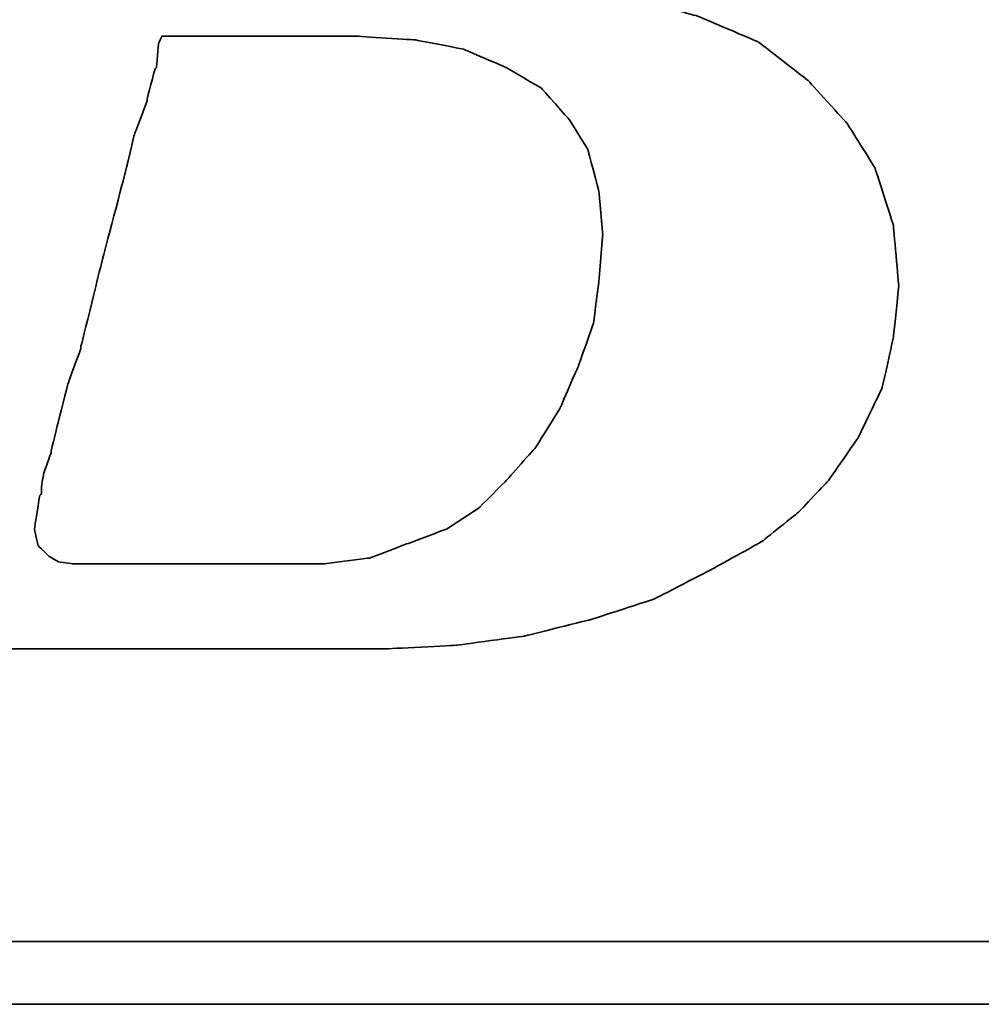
# Model space of a CAD drawing. Header units: millimetres. Extents: x -257 to 3135, y -1556 to 860.
# Tile 72 of 256: x 44.98 to 48.05, y -1263.64 to -1260.5. Entities that reach past the tile are written whole.
import ezdxf

# ---------------------------------------------------------------- set-up
doc = ezdxf.new("R2010")
doc.units = ezdxf.units.MM
doc.layers.add('DIM', color=4, linetype='CONTINUOUS')
doc.layers.add('layer 1', color=7, linetype='CONTINUOUS')

# ---------------------------------------------------------------- blocks, each defined once
blk = doc.blocks.new('TBI MOTION logo(完整正式版)')
at = {"layer": 'layer 1', "color": 22, "lineweight": 35}
for points, knots in [([(-64.65375, -6.86375), (-64.65375, -6.86375), (-64.84375, -7.29625), (-64.84375, -7.29625), (-64.84375, -7.29625), (-64.84375, -7.29625), (-64.86875, -7.34375), (-64.86875, -7.34375), (-64.86875, -7.34375), (-64.86875, -7.34375), (-64.86875, -7.36875), (-64.86875, -7.36875), (-64.86875, -7.36875), (-64.86875, -7.36875), (-65.15375, -7.65375), (-65.15375, -7.65375), (-65.15375, -7.65375), (-65.15375, -7.65375), (-65.17875, -7.65375), (-65.17875, -7.65375), (-65.17875, -7.65375), (-65.17875, -7.65375), (-65.20375, -7.67875), (-65.20375, -7.67875), (-65.20375, -7.67875), (-65.20375, -7.67875), (-65.58875, -7.87125), (-65.58875, -7.87125), (-65.58875, -7.87125), (-65.58875, -7.87125), (-65.63375, -7.87125), (-65.63375, -7.87125), (-65.63375, -7.87125), (-65.63375, -7.87125), (-65.65875, -7.89375), (-65.65875, -7.89375), (-65.65875, -7.89375), (-65.65875, -7.89375), (-66.09375, -7.94375), (-66.09375, -7.94375), (-66.09375, -7.94375), (-66.09375, -7.94375), (-66.11375, -7.94375), (-66.11375, -7.94375), (-66.11375, -7.94375), (-66.11375, -7.94375), (-66.16375, -7.94375), (-66.16375, -7.94375), (-66.16375, -7.94375), (-66.16375, -7.94375), (-66.30875, -7.94375), (-66.30875, -7.94375), (-66.30875, -7.94375), (-66.30875, -7.94375), (-66.69375, -7.94375), (-66.69375, -7.94375), (-66.69375, -7.94375), (-66.69375, -7.94375), (-67.07375, -7.94375), (-67.07375, -7.94375), (-67.07375, -7.94375), (-67.07375, -7.94375), (-67.12375, -7.94375), (-67.12375, -7.94375), (-67.12375, -7.94375), (-67.12375, -7.94375), (-67.12375, -7.96625), (-67.12375, -7.96625), (-67.12375, -7.96625), (-67.12375, -7.96625), (-67.14875, -7.99125), (-67.14875, -7.99125), (-67.14875, -7.99125), (-67.14875, -7.99125), (-67.24375, -8.34875), (-67.24375, -8.34875), (-67.24375, -8.34875), (-67.24375, -8.34875), (-67.31375, -8.68625), (-67.31375, -8.68625), (-67.31375, -8.68625), (-67.31375, -8.68625), (-67.26875, -8.68625), (-67.26875, -8.68625), (-67.26875, -8.68625), (-67.26875, -8.68625), (-67.07375, -8.68625), (-67.07375, -8.68625), (-67.07375, -8.68625), (-67.07375, -8.68625), (-66.54875, -8.68625), (-66.54875, -8.68625), (-66.54875, -8.68625), (-66.54875, -8.68625), (-65.82625, -8.68625), (-65.82625, -8.68625), (-65.82625, -8.68625), (-65.82625, -8.68625), (-65.01375, -8.68625), (-65.01375, -8.68625), (-65.01375, -8.68625), (-65.01375, -8.68625), (-64.05375, -8.68625), (-64.05375, -8.68625), (-64.05375, -8.68625), (-64.05375, -8.68625), (-62.08375, -8.68625), (-62.08375, -8.68625), (-62.08375, -8.68625), (-62.08375, -8.68625), (-60.06875, -8.68625), (-60.06875, -8.68625), (-60.06875, -8.68625), (-60.06875, -8.68625), (-59.10875, -8.68625), (-59.10875, -8.68625), (-59.10875, -8.68625), (-59.10875, -8.68625), (-58.29375, -8.68625), (-58.29375, -8.68625), (-58.29375, -8.68625), (-58.29375, -8.68625), (-57.57375, -8.68625), (-57.57375, -8.68625), (-57.57375, -8.68625), (-57.57375, -8.68625), (-57.04875, -8.68625), (-57.04875, -8.68625), (-57.04875, -8.68625), (-57.04875, -8.68625), (-56.85375, -8.68625), (-56.85375, -8.68625), (-56.85375, -8.68625), (-56.85375, -8.68625), (-56.70875, -8.68625), (-56.70875, -8.68625), (-56.70875, -8.68625), (-56.70875, -8.68625), (-56.61375, -8.68625), (-56.61375, -8.68625), (-56.61375, -8.68625), (-56.61375, -8.68625), (-56.56875, -8.68625), (-56.56875, -8.68625), (-56.56875, -8.68625), (-56.56875, -8.68625), (-55.65375, -8.63875), (-55.65375, -8.63875), (-55.65375, -8.63875), (-55.65375, -8.63875), (-54.76875, -8.51875), (-54.76875, -8.51875), (-54.76875, -8.51875), (-54.76875, -8.51875), (-53.90375, -8.30375), (-53.90375, -8.30375), (-53.90375, -8.30375), (-53.90375, -8.30375), (-53.08875, -8.03875), (-53.08875, -8.03875), (-53.08875, -8.03875), (-53.08875, -8.03875), (-52.34375, -7.65375), (-52.34375, -7.65375), (-52.34375, -7.65375), (-52.34375, -7.65375), (-51.69875, -7.29625), (-51.69875, -7.29625), (-51.69875, -7.29625), (-51.69875, -7.29625), (-51.21875, -6.91125), (-51.21875, -6.91125), (-51.21875, -6.91125), (-51.21875, -6.91125), (-50.83375, -6.50375), (-50.83375, -6.50375), (-50.83375, -6.50375), (-50.83375, -6.50375), (-50.44875, -5.94875), (-50.44875, -5.94875), (-50.44875, -5.94875), (-50.44875, -5.94875), (-50.13875, -5.30375), (-50.13875, -5.30375), (-50.13875, -5.30375), (-50.13875, -5.30375), (-49.99375, -4.65375), (-49.99375, -4.65375), (-49.99375, -4.65375), (-49.99375, -4.65375), (-49.92375, -3.98375), (-49.92375, -3.98375), (-49.92375, -3.98375), (-49.92375, -3.98375), (-49.99375, -3.19374), (-49.99375, -3.19374), (-49.99375, -3.19374), (-49.99375, -3.19374), (-50.23374, -2.44874), (-50.23374, -2.44874), (-50.23374, -2.44874), (-50.23374, -2.44874), (-50.59375, -1.87374), (-50.59375, -1.87374), (-50.59375, -1.87374), (-50.59375, -1.87374), (-51.09875, -1.31874), (-51.09875, -1.31874), (-51.09875, -1.31874), (-51.09875, -1.31874), (-51.74375, -0.81875), (-51.74375, -0.81875), (-51.74375, -0.81875), (-51.74375, -0.81875), (-52.53875, -0.48125), (-52.53875, -0.48125), (-52.53875, -0.48125), (-52.53875, -0.48125), (-53.47375, -0.21875), (-53.47375, -0.21875), (-53.47375, -0.21875), (-53.47375, -0.21875), (-54.52875, -0.04874), (-54.52875, -0.04874), (-54.52875, -0.04874), (-54.52875, -0.04874), (-55.65375, 0.12125), (-55.65375, 0.12125), (-55.65375, 0.12125), (-55.65375, 0.12125), (-54.50375, 0.28624), (-54.50375, 0.28624), (-54.50375, 0.28624), (-54.50375, 0.28624), (-53.83375, 0.38124), (-53.83375, 0.38124), (-53.83375, 0.38124), (-53.83375, 0.38124), (-53.18375, 0.50125), (-53.18375, 0.50125), (-53.18375, 0.50125), (-53.18375, 0.50125), (-52.55875, 0.66874), (-52.55875, 0.66874), (-52.55875, 0.66874), (-52.55875, 0.66874), (-52.03375, 0.86124), (-52.03375, 0.86124), (-52.03375, 0.86124), (-52.03375, 0.86124), (-51.50374, 1.03124), (-51.50374, 1.03124), (-51.50374, 1.03124), (-51.50374, 1.03124), (-51.09875, 1.27125), (-51.09875, 1.27125), (-51.09875, 1.27125), (-51.09875, 1.27125), (-50.71375, 1.48624), (-50.71375, 1.48624), (-50.71375, 1.48624), (-50.71375, 1.48624), (-50.37625, 1.77625), (-50.37625, 1.77625), (-50.37625, 1.77625), (-50.37625, 1.77625), (-49.82375, 2.37625), (-49.82375, 2.37625), (-49.82375, 2.37625), (-49.82375, 2.37625), (-49.41875, 2.99625), (-49.41875, 2.99625), (-49.41875, 2.99625), (-49.41875, 2.99625), (-49.22375, 3.76625), (-49.22375, 3.76625), (-49.22375, 3.76625), (-49.22375, 3.76625), (-49.15375, 4.50874), (-49.15375, 4.50874), (-49.15375, 4.50874), (-49.15375, 4.50874), (-49.20375, 5.25125), (-49.20375, 5.25125), (-49.20375, 5.25125), (-49.20375, 5.25125), (-49.41875, 5.92625), (-49.41875, 5.92625), (-49.41875, 5.92625), (-49.41875, 5.92625), (-49.77875, 6.47625), (-49.77875, 6.47625), (-49.77875, 6.47625), (-49.77875, 6.47625), (-50.33125, 7.02624), (-50.33125, 7.02624), (-50.33125, 7.02624), (-50.33125, 7.02624), (-51.00125, 7.43625), (-51.00125, 7.43625), (-51.00125, 7.43625), (-51.00125, 7.43625), (-51.79375, 7.72625), (-51.79375, 7.72625), (-51.79375, 7.72625), (-51.79375, 7.72625), (-52.72875, 7.89124), (-52.72875, 7.89124), (-52.72875, 7.89124), (-52.72875, 7.89124), (-53.83375, 7.98625), (-53.83375, 7.98625), (-53.83375, 7.98625), (-53.83375, 7.98625), (-53.92875, 7.98625), (-53.92875, 7.98625), (-53.92875, 7.98625), (-53.92875, 7.98625), (-54.26375, 7.98625), (-54.26375, 7.98625), (-54.26375, 7.98625), (-54.26375, 7.98625), (-54.74375, 7.98625), (-54.74375, 7.98625), (-54.74375, 7.98625), (-54.74375, 7.98625), (-55.36875, 7.98625), (-55.36875, 7.98625), (-55.36875, 7.98625), (-55.36875, 7.98625), (-56.13375, 7.98625), (-56.13375, 7.98625), (-56.13375, 7.98625), (-56.13375, 7.98625), (-56.94875, 7.98625), (-56.94875, 7.98625), (-56.94875, 7.98625), (-56.94875, 7.98625), (-58.77625, 7.98625), (-58.77625, 7.98625), (-58.77625, 7.98625), (-58.77625, 7.98625), (-60.59875, 7.98625), (-60.59875, 7.98625), (-60.59875, 7.98625), (-60.59875, 7.98625), (-61.41375, 7.98625), (-61.41375, 7.98625), (-61.41375, 7.98625), (-61.41375, 7.98625), (-62.17875, 7.98625), (-62.17875, 7.98625), (-62.17875, 7.98625), (-62.17875, 7.98625), (-62.80375, 7.98625), (-62.80375, 7.98625), (-62.80375, 7.98625), (-62.80375, 7.98625), (-63.30625, 7.98625), (-63.30625, 7.98625), (-63.30625, 7.98625), (-63.30625, 7.98625), (-63.57375, 7.98625), (-63.57375, 7.98625), (-63.57375, 7.98625), (-63.57375, 7.98625), (-63.57375, 7.96375), (-63.57375, 7.96375), (-63.57375, 7.96375), (-63.57375, 7.96375), (-63.59875, 7.94125), (-63.59875, 7.94125), (-63.59875, 7.94125), (-63.59875, 7.94125), (-63.69375, 7.55625), (-63.69375, 7.55625), (-63.69375, 7.55625), (-63.69375, 7.55625), (-63.76375, 7.24624), (-63.76375, 7.24624), (-63.76375, 7.24624), (-63.76375, 7.24624), (-63.23875, 7.24624), (-63.23875, 7.24624), (-63.23875, 7.24624), (-63.23875, 7.24624), (-62.75875, 7.24624), (-62.75875, 7.24624), (-62.75875, 7.24624), (-62.75875, 7.24624), (-62.61125, 7.24624), (-62.61125, 7.24624), (-62.61125, 7.24624), (-62.61125, 7.24624), (-62.56625, 7.24624), (-62.56625, 7.24624), (-62.56625, 7.24624), (-62.56625, 7.24624), (-62.22875, 7.24624), (-62.22875, 7.24624), (-62.22875, 7.24624), (-62.22875, 7.24624), (-62.20375, 7.24624), (-62.20375, 7.24624), (-62.20375, 7.24624), (-62.20375, 7.24624), (-62.17875, 7.21875), (-62.17875, 7.21875), (-62.17875, 7.21875), (-62.17875, 7.21875), (-61.96375, 7.17125), (-61.96375, 7.17125), (-61.96375, 7.17125), (-61.96375, 7.17125), (-61.72375, 7.12624), (-61.72375, 7.12624), (-61.72375, 7.12624), (-61.72375, 7.12624), (-61.70375, 7.12624), (-61.70375, 7.12624), (-61.70375, 7.12624), (-61.70375, 7.12624), (-61.55875, 7.07624), (-61.55875, 7.07624), (-61.55875, 7.07624), (-61.55875, 7.07624), (-61.50875, 7.07624), (-61.50875, 7.07624), (-61.50875, 7.07624), (-61.50875, 7.07624), (-61.48375, 7.02624), (-61.48375, 7.02624), (-61.48375, 7.02624), (-61.48375, 7.02624), (-61.31875, 6.83375), (-61.31875, 6.83375), (-61.31875, 6.83375), (-61.31875, 6.83375), (-61.29375, 6.81125), (-61.29375, 6.81125), (-61.29375, 6.81125), (-61.29375, 6.81125), (-61.29375, 6.78625), (-61.29375, 6.78625), (-61.29375, 6.78625), (-61.29375, 6.78625), (-61.19875, 6.50124), (-61.19875, 6.50124), (-61.19875, 6.50124), (-61.19875, 6.50124), (-61.17375, 6.45124), (-61.17375, 6.45124), (-61.17375, 6.45124), (-61.17375, 6.45124), (-61.19875, 6.40625), (-61.19875, 6.40625), (-61.19875, 6.40625), (-61.19875, 6.40625), (-61.26875, 5.99624), (-61.26875, 5.99624), (-61.26875, 5.99624), (-61.26875, 5.99624), (-61.26875, 5.85125), (-61.26875, 5.85125), (-61.26875, 5.85125), (-61.26875, 5.85125), (-61.26875, 5.82625), (-61.26875, 5.82625), (-61.26875, 5.82625), (-61.26875, 5.82625), (-61.29375, 5.80625), (-61.29375, 5.80625), (-61.29375, 5.80625), (-61.29375, 5.80625), (-61.34125, 5.66125), (-61.34125, 5.66125), (-61.34125, 5.66125), (-61.34125, 5.66125), (-61.41375, 5.44625), (-61.41375, 5.44625), (-61.41375, 5.44625), (-61.41375, 5.44625), (-61.48375, 5.15625), (-61.48375, 5.15625), (-61.48375, 5.15625), (-61.48375, 5.15625), (-61.58375, 4.82124), (-61.58375, 4.82124), (-61.58375, 4.82124), (-61.58375, 4.82124), (-61.79875, 4.00375), (-61.79875, 4.00375), (-61.79875, 4.00375), (-61.79875, 4.00375), (-62.05875, 2.99625), (-62.05875, 2.99625), (-62.05875, 2.99625), (-62.05875, 2.99625), (-62.34875, 1.91625), (-62.34875, 1.91625), (-62.34875, 1.91625), (-62.34875, 1.91625), (-62.97375, -0.41124), (-62.97375, -0.41124), (-62.97375, -0.41124), (-62.97375, -0.41124), (-63.59875, -2.75875), (-63.59875, -2.75875), (-63.59875, -2.75875), (-63.59875, -2.75875), (-63.88375, -3.86374), (-63.88375, -3.86374), (-63.88375, -3.86374), (-63.88375, -3.86374), (-64.14875, -4.82374), (-64.14875, -4.82374), (-64.14875, -4.82374), (-64.14875, -4.82374), (-64.36375, -5.64125), (-64.36375, -5.64125), (-64.36375, -5.64125), (-64.36375, -5.64125), (-64.43625, -5.97625), (-64.43625, -5.97625), (-64.43625, -5.97625), (-64.43625, -5.97625), (-64.50875, -6.28625), (-64.50875, -6.28625), (-64.50875, -6.28625), (-64.50875, -6.28625), (-64.50875, -6.30875), (-64.50875, -6.30875), (-64.50875, -6.30875), (-64.50875, -6.30875), (-64.57875, -6.50375), (-64.57875, -6.50375), (-64.57875, -6.50375), (-64.57875, -6.50375), (-64.62875, -6.69625), (-64.62875, -6.69625), (-64.62875, -6.69625), (-64.62875, -6.69625), (-64.62875, -6.76875), (-64.62875, -6.76875), (-64.62875, -6.76875), (-64.62875, -6.76875), (-64.62875, -6.81375), (-64.62875, -6.81375), (-64.62875, -6.81375), (-64.62875, -6.81375), (-64.62875, -6.83875), (-64.62875, -6.83875), (-64.62875, -6.83875), (-64.62875, -6.83875), (-64.65375, -6.86375), (-64.65375, -6.86375)], [0, 0, 0, 0, 0.00719424, 0.00719424, 0.00719424, 0.00719425, 0.01438849, 0.01438849, 0.01438849, 0.0143885, 0.02158273, 0.02158273, 0.02158273, 0.02158274, 0.02877698, 0.02877698, 0.02877698, 0.02877699, 0.03597122, 0.03597122, 0.03597122, 0.03597123, 0.04316547, 0.04316547, 0.04316547, 0.04316548, 0.05035971, 0.05035971, 0.05035971, 0.05035972, 0.05755396, 0.05755396, 0.05755396, 0.05755397, 0.0647482, 0.0647482, 0.0647482, 0.06474821, 0.07194245, 0.07194245, 0.07194245, 0.07194246, 0.07913669, 0.07913669, 0.07913669, 0.0791367, 0.08633094, 0.08633094, 0.08633094, 0.08633095, 0.09352518, 0.09352518, 0.09352518, 0.09352519, 0.10071942, 0.10071942, 0.10071942, 0.10071943, 0.10791367, 0.10791367, 0.10791367, 0.10791368, 0.11510791, 0.11510791, 0.11510791, 0.11510792, 0.12230216, 0.12230216, 0.12230216, 0.12230217, 0.1294964, 0.1294964, 0.1294964, 0.12949641, 0.13669065, 0.13669065, 0.13669065, 0.13669066, 0.14388489, 0.14388489, 0.14388489, 0.1438849, 0.15107914, 0.15107914, 0.15107914, 0.15107915, 0.15827338, 0.15827338, 0.15827338, 0.15827339, 0.16546763, 0.16546763, 0.16546763, 0.16546764, 0.17266187, 0.17266187, 0.17266187, 0.17266188, 0.17985612, 0.17985612, 0.17985612, 0.17985613, 0.18705036, 0.18705036, 0.18705036, 0.18705037, 0.1942446, 0.1942446, 0.1942446, 0.19424461, 0.20143885, 0.20143885, 0.20143885, 0.20143886, 0.20863309, 0.20863309, 0.20863309, 0.2086331, 0.21582734, 0.21582734, 0.21582734, 0.21582735, 0.22302158, 0.22302158, 0.22302158, 0.22302159, 0.23021583, 0.23021583, 0.23021583, 0.23021584, 0.23741007, 0.23741007, 0.23741007, 0.23741008, 0.24460432, 0.24460432, 0.24460432, 0.24460433, 0.25179856, 0.25179856, 0.25179856, 0.25179857, 0.25899281, 0.25899281, 0.25899281, 0.25899282, 0.26618705, 0.26618705, 0.26618705, 0.26618706, 0.27338129, 0.27338129, 0.27338129, 0.2733813, 0.28057554, 0.28057554, 0.28057554, 0.28057555, 0.28776978, 0.28776978, 0.28776978, 0.28776979, 0.29496403, 0.29496403, 0.29496403, 0.29496404, 0.30215827, 0.30215827, 0.30215827, 0.30215828, 0.30935252, 0.30935252, 0.30935252, 0.30935253, 0.31654676, 0.31654676, 0.31654676, 0.31654677, 0.32374101, 0.32374101, 0.32374101, 0.32374102, 0.33093525, 0.33093525, 0.33093525, 0.33093526, 0.3381295, 0.3381295, 0.3381295, 0.33812951, 0.34532374, 0.34532374, 0.34532374, 0.34532375, 0.35251799, 0.35251799, 0.35251799, 0.352518, 0.35971223, 0.35971223, 0.35971223, 0.35971224, 0.36690647, 0.36690647, 0.36690647, 0.36690648, 0.37410072, 0.37410072, 0.37410072, 0.37410073, 0.38129496, 0.38129496, 0.38129496, 0.38129497, 0.38848921, 0.38848921, 0.38848921, 0.38848922, 0.39568345, 0.39568345, 0.39568345, 0.39568346, 0.4028777, 0.4028777, 0.4028777, 0.40287771, 0.41007194, 0.41007194, 0.41007194, 0.41007195, 0.41726619, 0.41726619, 0.41726619, 0.4172662, 0.42446043, 0.42446043, 0.42446043, 0.42446044, 0.43165468, 0.43165468, 0.43165468, 0.43165469, 0.43884892, 0.43884892, 0.43884892, 0.43884893, 0.44604317, 0.44604317, 0.44604317, 0.44604318, 0.45323741, 0.45323741, 0.45323741, 0.45323742, 0.46043165, 0.46043165, 0.46043165, 0.46043166, 0.4676259, 0.4676259, 0.4676259, 0.46762591, 0.47482014, 0.47482014, 0.47482014, 0.47482015, 0.48201439, 0.48201439, 0.48201439, 0.4820144, 0.48920863, 0.48920863, 0.48920863, 0.48920864, 0.49640288, 0.49640288, 0.49640288, 0.49640289, 0.50359712, 0.50359712, 0.50359712, 0.50359713, 0.51079137, 0.51079137, 0.51079137, 0.51079138, 0.51798561, 0.51798561, 0.51798561, 0.51798562, 0.52517986, 0.52517986, 0.52517986, 0.52517987, 0.5323741, 0.5323741, 0.5323741, 0.53237411, 0.53956835, 0.53956835, 0.53956835, 0.53956836, 0.54676259, 0.54676259, 0.54676259, 0.5467626, 0.55395683, 0.55395683, 0.55395683, 0.55395684, 0.56115108, 0.56115108, 0.56115108, 0.56115109, 0.56834532, 0.56834532, 0.56834532, 0.56834533, 0.57553957, 0.57553957, 0.57553957, 0.57553958, 0.58273381, 0.58273381, 0.58273381, 0.58273382, 0.58992806, 0.58992806, 0.58992806, 0.58992807, 0.5971223, 0.5971223, 0.5971223, 0.59712231, 0.60431655, 0.60431655, 0.60431655, 0.60431656, 0.61151079, 0.61151079, 0.61151079, 0.6115108, 0.61870504, 0.61870504, 0.61870504, 0.61870505, 0.62589928, 0.62589928, 0.62589928, 0.62589929, 0.63309353, 0.63309353, 0.63309353, 0.63309354, 0.64028777, 0.64028777, 0.64028777, 0.64028778, 0.64748201, 0.64748201, 0.64748201, 0.64748202, 0.65467626, 0.65467626, 0.65467626, 0.65467627, 0.6618705, 0.6618705, 0.6618705, 0.66187051, 0.66906475, 0.66906475, 0.66906475, 0.66906476, 0.67625899, 0.67625899, 0.67625899, 0.676259, 0.68345324, 0.68345324, 0.68345324, 0.68345325, 0.69064748, 0.69064748, 0.69064748, 0.69064749, 0.69784173, 0.69784173, 0.69784173, 0.69784174, 0.70503597, 0.70503597, 0.70503597, 0.70503598, 0.71223022, 0.71223022, 0.71223022, 0.71223023, 0.71942446, 0.71942446, 0.71942446, 0.71942447, 0.72661871, 0.72661871, 0.72661871, 0.72661872, 0.73381295, 0.73381295, 0.73381295, 0.73381296, 0.74100719, 0.74100719, 0.74100719, 0.7410072, 0.74820144, 0.74820144, 0.74820144, 0.74820145, 0.75539568, 0.75539568, 0.75539568, 0.75539569, 0.76258993, 0.76258993, 0.76258993, 0.76258994, 0.76978417, 0.76978417, 0.76978417, 0.76978418, 0.77697842, 0.77697842, 0.77697842, 0.77697843, 0.78417266, 0.78417266, 0.78417266, 0.78417267, 0.79136691, 0.79136691, 0.79136691, 0.79136692, 0.79856115, 0.79856115, 0.79856115, 0.79856116, 0.8057554, 0.8057554, 0.8057554, 0.80575541, 0.81294964, 0.81294964, 0.81294964, 0.81294965, 0.82014388, 0.82014388, 0.82014388, 0.82014389, 0.82733813, 0.82733813, 0.82733813, 0.82733814, 0.83453237, 0.83453237, 0.83453237, 0.83453238, 0.84172662, 0.84172662, 0.84172662, 0.84172663, 0.84892086, 0.84892086, 0.84892086, 0.84892087, 0.85611511, 0.85611511, 0.85611511, 0.85611512, 0.86330935, 0.86330935, 0.86330935, 0.86330936, 0.8705036, 0.8705036, 0.8705036, 0.87050361, 0.87769784, 0.87769784, 0.87769784, 0.87769785, 0.88489209, 0.88489209, 0.88489209, 0.8848921, 0.89208633, 0.89208633, 0.89208633, 0.89208634, 0.89928058, 0.89928058, 0.89928058, 0.89928059, 0.90647482, 0.90647482, 0.90647482, 0.90647483, 0.91366906, 0.91366906, 0.91366906, 0.91366907, 0.92086331, 0.92086331, 0.92086331, 0.92086332, 0.92805755, 0.92805755, 0.92805755, 0.92805756, 0.9352518, 0.9352518, 0.9352518, 0.93525181, 0.94244604, 0.94244604, 0.94244604, 0.94244605, 0.94964029, 0.94964029, 0.94964029, 0.9496403, 0.95683453, 0.95683453, 0.95683453, 0.95683454, 0.96402878, 0.96402878, 0.96402878, 0.96402879, 0.97122302, 0.97122302, 0.97122302, 0.97122303, 0.97841727, 0.97841727, 0.97841727, 0.97841728, 0.98561151, 0.98561151, 0.98561151, 0.98561152, 0.99280576, 0.99280576, 0.99280576, 0.99280577, 1, 1, 1, 1]), ([(-61.03125, -6.57375), (-61.03125, -6.57375), (-61.03125, -6.67125), (-61.03125, -6.67125), (-61.03125, -6.67125), (-61.03125, -6.67125), (-61.05375, -6.69625), (-61.05375, -6.69625), (-61.05375, -6.69625), (-61.05375, -6.69625), (-61.12375, -7.12875), (-61.12375, -7.12875), (-61.12375, -7.12875), (-61.12375, -7.12875), (-61.07875, -7.34375), (-61.07875, -7.34375), (-61.07875, -7.34375), (-61.07875, -7.34375), (-60.93375, -7.48875), (-60.93375, -7.48875), (-60.93375, -7.48875), (-60.93375, -7.48875), (-60.81375, -7.55625), (-60.81375, -7.55625), (-60.81375, -7.55625), (-60.81375, -7.55625), (-60.62375, -7.58375), (-60.62375, -7.58375), (-60.62375, -7.58375), (-60.62375, -7.58375), (-60.30875, -7.58375), (-60.30875, -7.58375), (-60.30875, -7.58375), (-60.30875, -7.58375), (-59.97375, -7.58375), (-59.97375, -7.58375), (-59.97375, -7.58375), (-59.97375, -7.58375), (-59.87875, -7.58375), (-59.87875, -7.58375), (-59.87875, -7.58375), (-59.87875, -7.58375), (-59.63625, -7.58375), (-59.63625, -7.58375), (-59.63625, -7.58375), (-59.63625, -7.58375), (-58.96875, -7.58375), (-58.96875, -7.58375), (-58.96875, -7.58375), (-58.96875, -7.58375), (-58.29375, -7.58375), (-58.29375, -7.58375), (-58.29375, -7.58375), (-58.29375, -7.58375), (-58.05375, -7.58375), (-58.05375, -7.58375), (-58.05375, -7.58375), (-58.05375, -7.58375), (-57.98375, -7.58375), (-57.98375, -7.58375), (-57.98375, -7.58375), (-57.98375, -7.58375), (-57.35875, -7.58375), (-57.35875, -7.58375), (-57.35875, -7.58375), (-57.35875, -7.58375), (-56.78375, -7.50875), (-56.78375, -7.50875), (-56.78375, -7.50875), (-56.78375, -7.50875), (-56.27875, -7.31875), (-56.27875, -7.31875), (-56.27875, -7.31875), (-56.27875, -7.31875), (-55.77375, -7.12875), (-55.77375, -7.12875), (-55.77375, -7.12875), (-55.77375, -7.12875), (-55.36875, -6.86375), (-55.36875, -6.86375), (-55.36875, -6.86375), (-55.36875, -6.86375), (-55.00875, -6.50375), (-55.00875, -6.50375), (-55.00875, -6.50375), (-55.00875, -6.50375), (-54.62375, -6.06875), (-54.62375, -6.06875), (-54.62375, -6.06875), (-54.62375, -6.06875), (-54.31375, -5.56875), (-54.31375, -5.56875), (-54.31375, -5.56875), (-54.31375, -5.56875), (-54.07375, -5.01625), (-54.07375, -5.01625), (-54.07375, -5.01625), (-54.07375, -5.01625), (-53.87875, -4.46374), (-53.87875, -4.46374), (-53.87875, -4.46374), (-53.87875, -4.46374), (-53.80875, -3.91375), (-53.80875, -3.91375), (-53.80875, -3.91375), (-53.80875, -3.91375), (-53.75875, -3.31375), (-53.75875, -3.31375), (-53.75875, -3.31375), (-53.75875, -3.31375), (-53.80875, -2.75875), (-53.80875, -2.75875), (-53.80875, -2.75875), (-53.80875, -2.75875), (-53.95375, -2.20875), (-53.95375, -2.20875), (-53.95375, -2.20875), (-53.95375, -2.20875), (-54.19375, -1.82625), (-54.19375, -1.82625), (-54.19375, -1.82625), (-54.19375, -1.82625), (-54.55375, -1.41875), (-54.55375, -1.41875), (-54.55375, -1.41875), (-54.55375, -1.41875), (-55.00875, -1.15125), (-55.00875, -1.15125), (-55.00875, -1.15125), (-55.00875, -1.15125), (-55.56125, -0.91375), (-55.56125, -0.91375), (-55.56125, -0.91375), (-55.56125, -0.91375), (-56.18125, -0.79375), (-56.18125, -0.79375), (-56.18125, -0.79375), (-56.18125, -0.79375), (-56.94875, -0.74374), (-56.94875, -0.74374), (-56.94875, -0.74374), (-56.94875, -0.74374), (-56.99875, -0.74374), (-56.99875, -0.74374), (-56.99875, -0.74374), (-56.99875, -0.74374), (-57.09375, -0.74374), (-57.09375, -0.74374), (-57.09375, -0.74374), (-57.09375, -0.74374), (-57.38375, -0.74374), (-57.38375, -0.74374), (-57.38375, -0.74374), (-57.38375, -0.74374), (-57.76875, -0.74374), (-57.76875, -0.74374), (-57.76875, -0.74374), (-57.76875, -0.74374), (-58.24625, -0.74374), (-58.24625, -0.74374), (-58.24625, -0.74374), (-58.24625, -0.74374), (-58.72875, -0.74374), (-58.72875, -0.74374), (-58.72875, -0.74374), (-58.72875, -0.74374), (-59.20875, -0.74374), (-59.20875, -0.74374), (-59.20875, -0.74374), (-59.20875, -0.74374), (-59.46875, -0.74374), (-59.46875, -0.74374), (-59.46875, -0.74374), (-59.46875, -0.74374), (-59.51625, -0.83875), (-59.51625, -0.83875), (-59.51625, -0.83875), (-59.51625, -0.83875), (-59.54375, -1.15125), (-59.54375, -1.15125), (-59.54375, -1.15125), (-59.54375, -1.15125), (-59.56375, -1.17874), (-59.56375, -1.17874), (-59.56375, -1.17874), (-59.56375, -1.17874), (-59.66375, -1.55875), (-59.66375, -1.55875), (-59.66375, -1.55875), (-59.66375, -1.55875), (-59.66375, -1.58375), (-59.66375, -1.58375), (-59.66375, -1.58375), (-59.66375, -1.58375), (-59.82875, -2.01874), (-59.82875, -2.01874), (-59.82875, -2.01874), (-59.82875, -2.01874), (-59.94875, -2.52125), (-59.94875, -2.52125), (-59.94875, -2.52125), (-59.94875, -2.52125), (-60.23875, -3.62375), (-60.23875, -3.62375), (-60.23875, -3.62375), (-60.23875, -3.62375), (-60.52375, -4.77624), (-60.52375, -4.77624), (-60.52375, -4.77624), (-60.52375, -4.77624), (-60.52375, -4.79874), (-60.52375, -4.79874), (-60.52375, -4.79874), (-60.52375, -4.79874), (-60.69125, -5.25375), (-60.69125, -5.25375), (-60.69125, -5.25375), (-60.69125, -5.25375), (-60.81375, -5.73625), (-60.81375, -5.73625), (-60.81375, -5.73625), (-60.81375, -5.73625), (-60.90875, -6.11875), (-60.90875, -6.11875), (-60.90875, -6.11875), (-60.90875, -6.11875), (-60.90875, -6.14375), (-60.90875, -6.14375), (-60.90875, -6.14375), (-60.90875, -6.14375), (-61.00375, -6.40875), (-61.00375, -6.40875), (-61.00375, -6.40875), (-61.00375, -6.40875), (-61.03125, -6.57375), (-61.03125, -6.57375)], [0, 0, 0, 0, 0.01694915, 0.01694915, 0.01694915, 0.01694916, 0.03389831, 0.03389831, 0.03389831, 0.03389832, 0.05084746, 0.05084746, 0.05084746, 0.05084747, 0.06779661, 0.06779661, 0.06779661, 0.06779662, 0.08474576, 0.08474576, 0.08474576, 0.08474577, 0.10169492, 0.10169492, 0.10169492, 0.10169493, 0.11864407, 0.11864407, 0.11864407, 0.11864408, 0.13559322, 0.13559322, 0.13559322, 0.13559323, 0.15254237, 0.15254237, 0.15254237, 0.15254238, 0.16949153, 0.16949153, 0.16949153, 0.16949154, 0.18644068, 0.18644068, 0.18644068, 0.18644069, 0.20338983, 0.20338983, 0.20338983, 0.20338984, 0.22033898, 0.22033898, 0.22033898, 0.22033899, 0.23728814, 0.23728814, 0.23728814, 0.23728815, 0.25423729, 0.25423729, 0.25423729, 0.2542373, 0.27118644, 0.27118644, 0.27118644, 0.27118645, 0.28813559, 0.28813559, 0.28813559, 0.2881356, 0.30508475, 0.30508475, 0.30508475, 0.30508476, 0.3220339, 0.3220339, 0.3220339, 0.32203391, 0.33898305, 0.33898305, 0.33898305, 0.33898306, 0.3559322, 0.3559322, 0.3559322, 0.35593221, 0.37288136, 0.37288136, 0.37288136, 0.37288137, 0.38983051, 0.38983051, 0.38983051, 0.38983052, 0.40677966, 0.40677966, 0.40677966, 0.40677967, 0.42372881, 0.42372881, 0.42372881, 0.42372882, 0.44067797, 0.44067797, 0.44067797, 0.44067798, 0.45762712, 0.45762712, 0.45762712, 0.45762713, 0.47457627, 0.47457627, 0.47457627, 0.47457628, 0.49152542, 0.49152542, 0.49152542, 0.49152543, 0.50847458, 0.50847458, 0.50847458, 0.50847459, 0.52542373, 0.52542373, 0.52542373, 0.52542374, 0.54237288, 0.54237288, 0.54237288, 0.54237289, 0.55932203, 0.55932203, 0.55932203, 0.55932204, 0.57627119, 0.57627119, 0.57627119, 0.5762712, 0.59322034, 0.59322034, 0.59322034, 0.59322035, 0.61016949, 0.61016949, 0.61016949, 0.6101695, 0.62711864, 0.62711864, 0.62711864, 0.62711865, 0.6440678, 0.6440678, 0.6440678, 0.64406781, 0.66101695, 0.66101695, 0.66101695, 0.66101696, 0.6779661, 0.6779661, 0.6779661, 0.67796611, 0.69491525, 0.69491525, 0.69491525, 0.69491526, 0.71186441, 0.71186441, 0.71186441, 0.71186442, 0.72881356, 0.72881356, 0.72881356, 0.72881357, 0.74576271, 0.74576271, 0.74576271, 0.74576272, 0.76271186, 0.76271186, 0.76271186, 0.76271187, 0.77966102, 0.77966102, 0.77966102, 0.77966103, 0.79661017, 0.79661017, 0.79661017, 0.79661018, 0.81355932, 0.81355932, 0.81355932, 0.81355933, 0.83050847, 0.83050847, 0.83050847, 0.83050848, 0.84745763, 0.84745763, 0.84745763, 0.84745764, 0.86440678, 0.86440678, 0.86440678, 0.86440679, 0.88135593, 0.88135593, 0.88135593, 0.88135594, 0.89830508, 0.89830508, 0.89830508, 0.89830509, 0.91525424, 0.91525424, 0.91525424, 0.91525425, 0.93220339, 0.93220339, 0.93220339, 0.9322034, 0.94915254, 0.94915254, 0.94915254, 0.94915255, 0.96610169, 0.96610169, 0.96610169, 0.9661017, 0.98305085, 0.98305085, 0.98305085, 0.98305086, 1, 1, 1, 1]), ([(75.90875, -9.47875), (75.90875, -9.47875), (75.90875, -12.28625), (75.90875, -12.28625), (75.90875, -12.28625), (75.90875, -12.28625), (75.90875, -12.47875), (75.90875, -12.47875), (75.90875, -12.47875), (75.90875, -12.47875), (75.71625, -12.47875), (75.71625, -12.47875), (75.71625, -12.47875), (75.71625, -12.47875), (-88.32875, -12.47875), (-88.32875, -12.47875), (-88.32875, -12.47875), (-88.32875, -12.47875), (-88.32875, -13.29375), (-88.32875, -13.29375), (-88.32875, -13.29375), (-88.32875, -13.29375), (82.89125, -13.29375), (82.89125, -13.29375), (82.89125, -13.29375), (82.89125, -13.29375), (75.90875, -9.47875), (75.90875, -9.47875)], [0, 0, 0, 0, 0.14285714, 0.14285714, 0.14285714, 0.14285715, 0.28571429, 0.28571429, 0.28571429, 0.2857143, 0.42857143, 0.42857143, 0.42857143, 0.42857144, 0.57142857, 0.57142857, 0.57142857, 0.57142858, 0.71428571, 0.71428571, 0.71428571, 0.71428572, 0.85714286, 0.85714286, 0.85714286, 0.85714287, 1, 1, 1, 1])]:
    blk.add_open_spline(points, degree=3, knots=knots, dxfattribs=at)

msp = doc.modelspace()

# ---------------------------------------------------------------- block references
at = {"layer": 'DIM', "color": 7, "xscale": 0.246592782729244, "yscale": 0.246592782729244, "zscale": 0.246592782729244}
msp.add_blockref('TBI MOTION logo(完整正式版)', (60.0971, -1260.3654), dxfattribs=at)

doc.saveas('drawing.dxf')
